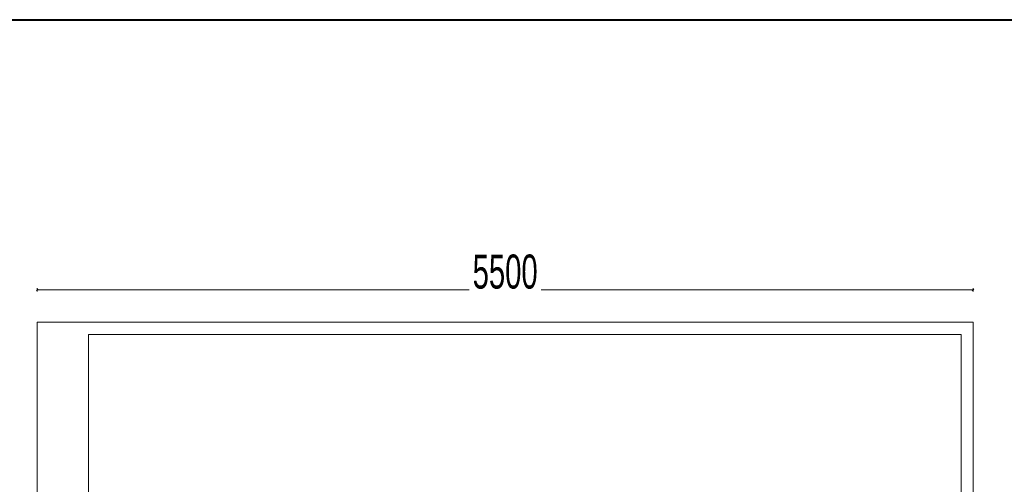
# Model space of a CAD drawing. Header units: millimetres. Extents: x 72202 to 304796, y 21658 to 519946.
# Tile 46 of 139: x 217805 to 223592, y 202435 to 205166. Entities that reach past the tile are written whole.
import ezdxf

# ---------------------------------------------------------------- set-up
doc = ezdxf.new("R2010")
doc.units = ezdxf.units.MM
doc.layers.get('0').update_dxf_attribs({"color": 253})
doc.layers.get('Defpoints').update_dxf_attribs({"color": 253})
doc.layers.add('LINIA CIENKA', color=7, linetype='Continuous', lineweight=13)
doc.layers.add('LINIA WYMIAROWANIE', color=253, linetype='Continuous', lineweight=9)
doc.layers.add('LINIA-NIE DRUKOWAĆ', color=253, linetype='Continuous', lineweight=20, plot=False)
doc.styles.get("Standard").update_dxf_attribs({"font": 'ARIALN.TTF', "width": 0.75})
doc.dimstyles.new('sebek100', dxfattribs={"dimtxt": 17, "dimasz": 10, "dimexe": 10, "dimexo": 20, "dimgap": 4, "dimtad": 1, "dimrnd": 0.5, "dimtxsty": 'Standard', "dimblk": 'OBLIQUE', "dimcen": 8, "dimclre": 1, "dimazin": 0, "dimtm": 1e-09, "dimtfac": 1, "dimtix": 1, "dimtmove": 1, "dimatfit": 3, "dimldrblk": 'zas', "dimfxl": 10, "dimfxlon": 1, "dimtolj": 2, "dimlwd": -1, "dimlwe": -1, "dimarcsym": 0})

# ---------------------------------------------------------------- blocks, each defined once
blk = doc.blocks.new('_Oblique')
at = {"color": 0, "linetype": 'ByBlock', "lineweight": -2}
blk.add_line((-0.5, -0.5), (0.5, 0.5), dxfattribs=at)
blk = doc.blocks.new('*D466')
at = {"layer": 'Defpoints', "color": 0, "lineweight": -3, "ltscale": 4, "transparency": 16777216}
for p in [(223408.2, 203578.1), (217908.2, 203389), (223408.2, 203389)]:
    blk.add_point(p, dxfattribs=at)
at = {"layer": 'LINIA CIENKA', "ltscale": 4, "transparency": 16777216}
for p, q in [((217908.2, 203568.1), (217908.2, 203588.1)), ((223408.2, 203568.1), (223408.2, 203588.1))]:
    blk.add_line(p, q, dxfattribs=at)
at = {"layer": 'LINIA CIENKA', "color": 0, "ltscale": 4, "transparency": 16777216}
blk.add_line((217908.2, 203578.1), (223408.2, 203578.1), dxfattribs=at)
at = {"layer": 'LINIA CIENKA', "color": 0, "ltscale": 4, "transparency": 16777216, "xscale": 10, "yscale": 10, "zscale": 10, "rotation": 180}
blk.add_blockref('_Oblique', (217908.2, 203578.1), dxfattribs=at)
at = {"layer": 'LINIA CIENKA', "color": 0, "ltscale": 4, "transparency": 16777216, "xscale": 10, "yscale": 10, "zscale": 10}
blk.add_blockref('_Oblique', (223408.2, 203578.1), dxfattribs=at)
at = {"layer": 'LINIA CIENKA', "color": 0, "lineweight": -3, "ltscale": 4, "transparency": 16777216, "insert": (220658.2, 203684.2), "char_height": 200, "attachment_point": 5, "bg_fill": 3, "box_fill_scale": 1.1, "bg_fill_color": 256, "bg_fill_true_color": 13158600, "bg_fill_transparency": 0}
blk.add_mtext('\\A2;5500', dxfattribs=at)
blk = doc.blocks.new('zas')

msp = doc.modelspace()

# ---------------------------------------------------------------- linework, layer by layer
at = {"layer": 'LINIA CIENKA'}
msp.add_lwpolyline([(218208.167, 200489.042), (218208.167, 203316.491), (223338.167, 203316.491), (223338.167, 200489.042)], close=True, dxfattribs=at)
at = {"layer": 'LINIA WYMIAROWANIE', "lineweight": 40, "ltscale": 4}
msp.add_lwpolyline([(189252.203, 205165.663), (229379.457, 205165.663), (229379.457, 199226.607), (189252.203, 199226.607)], close=True, dxfattribs=at)
at = {"layer": 'LINIA-NIE DRUKOWAĆ'}
msp.add_lwpolyline([(217908.167, 203389.042), (217908.167, 200419.042), (223408.167, 200419.042), (223408.167, 203389.042)], close=True, dxfattribs=at)

# ---------------------------------------------------------------- next in the draw order: dimensions: what is measured, and where the dimension line sits
at = {"layer": 'LINIA CIENKA', "lineweight": -3, "ltscale": 4}
dim = msp.add_aligned_dim(p1=(217908.167, 203389.042), p2=(223408.167, 203389.042), distance=189.077, dimstyle='sebek100', override={"dimtxt": 200, "dimrnd": 0, "dimclre": 256, "dimtfill": 1, "dimarcsym": 2}, dxfattribs=at)
dim.commit()
dim.dimension.update_dxf_attribs({"geometry": '*D466', "text_midpoint": (220658.167, 203684.234)})

doc.saveas('drawing.dxf')
